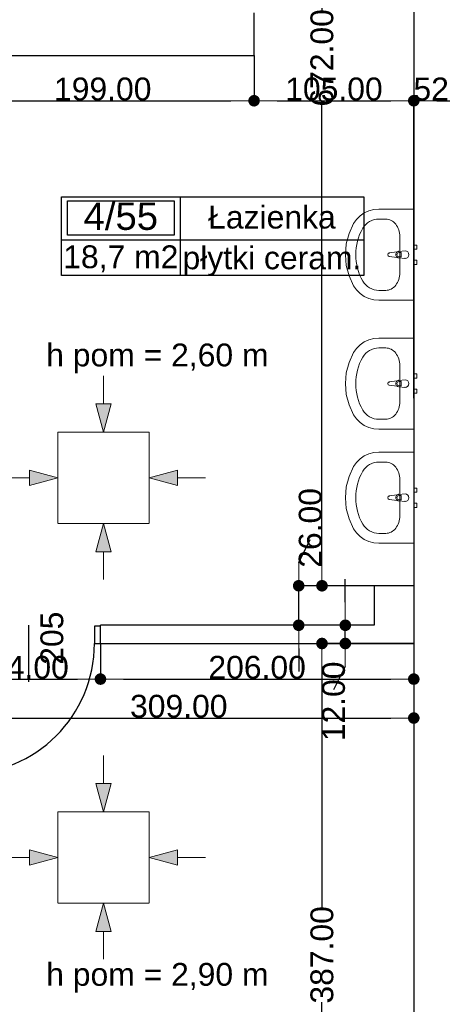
# Model space of a CAD drawing. Header units: millimetres. Extents: x -175445 to -20415, y -559200 to 231527.
# Tile 123 of 256: x -89029 to -86251, y -177475 to -170996. Entities that reach past the tile are written whole.
import ezdxf
from ezdxf.enums import TextEntityAlignment as Align

# ---------------------------------------------------------------- set-up
doc = ezdxf.new("R2010")
doc.units = ezdxf.units.MM
doc.header["$MEASUREMENT"] = 0
for name, color, linetype in [('Drzwi', 7, 'Continuous'), ('Linia', 7, 'Continuous'), ('Obiekt', 7, 'Continuous'), ('Strefa', 7, 'Continuous'), ('Słup', 7, 'Continuous'), ('Tekst', 7, 'Continuous'), ('Wymiary', 63, 'Continuous'), ('Ściana', 7, 'Continuous')]:
    doc.layers.add(name, color=color, linetype=linetype)
doc.styles.add('Arial', font='txt')
doc.styles.add('Times new roman', font='txt')
doc.dimstyles.new('GENERATED_STYLE__1', dxfattribs={"dimtxt": 150, "dimasz": 152, "dimexe": 0.18, "dimexo": 0, "dimgap": 0.09, "dimtad": 1, "dimtih": 1, "dimtoh": 1, "dimlfac": 0.1, "dimzin": 0, "dimdsep": 46, "dimtxsty": 'Arial', "dimblk": 'ARROWHEAD_11', "dimblk1": 'ARROWHEAD_11', "dimblk2": 'ARROWHEAD_11', "dimcen": 0.09, "dimclrd": 114, "dimclre": 114, "dimclrt": 114, "dimazin": 0, "dimtfac": 1, "dimtdec": 4, "dimtmove": 0, "dimatfit": 3, "dimfxl": 1, "dimtolj": 1, "dimtzin": 0, "dimarcsym": 0})
doc.dimstyles.new('GENERATED_STYLE__2', dxfattribs={"dimtxt": 150, "dimasz": 152, "dimexe": 0.18, "dimexo": 0, "dimgap": 0.09, "dimtad": 1, "dimlfac": 0.1, "dimzin": 0, "dimdsep": 46, "dimtxsty": 'Arial', "dimblk": 'ARROWHEAD_11', "dimblk1": 'ARROWHEAD_11', "dimblk2": 'ARROWHEAD_11', "dimcen": 0.09, "dimclrd": 114, "dimclre": 114, "dimclrt": 114, "dimazin": 0, "dimtfac": 1, "dimtdec": 4, "dimtmove": 0, "dimatfit": 3, "dimfxl": 1, "dimtolj": 1, "dimtzin": 0, "dimarcsym": 0})

# ---------------------------------------------------------------- blocks, each defined once
blk = doc.blocks.new('Łazienka_4_55_55', base_point=(-87974.6, 22926.3))
at = {"layer": 'Strefa'}
for p, q in [((-88753.7, 23209.1), (-86766.5, 23209.1)), ((-88753.7, 22690.6), (-88753.7, 23209.1)), ((-87974.6, 23209.1), (-87974.6, 22690.6)), ((-86766.5, 23209.1), (-86766.5, 22690.6)), ((-88714.7, 23183.2), (-88013.6, 23183.2)), ((-88714.7, 22956.9), (-88714.7, 23183.2)), ((-88013.6, 23183.2), (-88013.6, 22956.9)), ((-88013.6, 22956.9), (-88714.7, 22956.9)), ((-88753.7, 22926.3), (-86766.5, 22926.3)), ((-86766.5, 22690.6), (-88753.7, 22690.6))]:
    blk.add_line(p, q, dxfattribs=at)
at = {"layer": 'Strefa', "style": 'Arial'}
for tag, height, p in [('ROOM_NUMBER', 180, (-88364.2, 23081.2)), ('ROOM_NAME', 150, (-87370.6, 23075.1)), ('ROOM_CALC_AREA', 150, (-88364.2, 22814.2)), ('floor_f', 150, (-87370.6, 22807.2))]:
    blk.add_attdef(tag, text='', height=height, dxfattribs=at).set_placement(p, align=Align.MIDDLE_CENTER)
blk = doc.blocks.new('ARROWHEAD_11')
at = {"color": 0, "linetype": 'Continuous', "lineweight": 0}
blk.add_line((0, 0), (-1, 0), dxfattribs=at)
at = {"color": 0, "linetype": 'Continuous', "lineweight": 0, "const_width": 0.25, "flags": 128}
blk.add_lwpolyline([(-0.125, 0, 1), (0.125, 0, 1)], format="xyb", close=True, dxfattribs=at)
blk = doc.blocks.new('*D1136')
at = {"layer": 'Defpoints', "color": 0}
for p in [(-86438, -173485.6), (-86438, -178412.8), (-87658, -178970.6)]:
    blk.add_point(p, dxfattribs=at)
at = {"layer": 'Wymiary', "color": 114, "lineweight": -2}
for p, q in [((-86438, -173485.6), (-86438, -178412.9)), ((-87658, -178970.6), (-87658, -178412.6)), ((-87506, -178412.8), (-86590, -178412.8))]:
    blk.add_line(p, q, dxfattribs=at)
at = {"layer": 'Wymiary', "color": 114, "lineweight": -2, "xscale": 152, "yscale": 152, "zscale": 152, "rotation": 180}
blk.add_blockref('ARROWHEAD_11', (-87658, -178412.8), dxfattribs=at)
at = {"layer": 'Wymiary', "color": 114, "lineweight": -2, "xscale": 152, "yscale": 152, "zscale": 152}
blk.add_blockref('ARROWHEAD_11', (-86438, -178412.8), dxfattribs=at)
at = {"layer": 'Wymiary', "color": 114, "lineweight": 13, "insert": (-87048, -178336.1), "char_height": 150, "attachment_point": 5, "style": 'Arial'}
blk.add_mtext('\\A1;122.00', dxfattribs=at)
blk = doc.blocks.new('*D1137')
at = {"layer": 'Defpoints', "color": 0}
for p in [(-86438, -173485.6), (-85918, -173485.6), (-85918, -178412.8)]:
    blk.add_point(p, dxfattribs=at)
at = {"layer": 'Wymiary', "color": 114, "lineweight": -2}
for p, q in [((-86438, -173485.6), (-86438, -178412.9)), ((-85918, -173485.6), (-85918, -178412.9)), ((-86286, -178412.8), (-86070, -178412.8))]:
    blk.add_line(p, q, dxfattribs=at)
at = {"layer": 'Wymiary', "color": 114, "lineweight": -2, "xscale": 152, "yscale": 152, "zscale": 152, "rotation": 180}
blk.add_blockref('ARROWHEAD_11', (-86438, -178412.8), dxfattribs=at)
at = {"layer": 'Wymiary', "color": 114, "lineweight": -2, "xscale": 152, "yscale": 152, "zscale": 152}
blk.add_blockref('ARROWHEAD_11', (-85918, -178412.8), dxfattribs=at)
at = {"layer": 'Wymiary', "color": 114, "lineweight": 13, "insert": (-86178, -178336.1), "char_height": 150, "attachment_point": 5, "style": 'Arial'}
blk.add_mtext('\\A1;52.00', dxfattribs=at)
blk = doc.blocks.new('*D1397')
at = {"layer": 'Defpoints', "color": 0}
for p in [(-87041.5, -175100.6), (-86438, -175100.6), (-86438, -178970.6)]:
    blk.add_point(p, dxfattribs=at)
at = {"layer": 'Wymiary', "color": 114, "lineweight": -2}
for p, q in [((-86438, -175100.6), (-87041.7, -175100.6)), ((-87041.5, -175252.6), (-87041.5, -176838.3)), ((-87041.5, -178818.6), (-87041.5, -177460.6)), ((-86438, -178970.6), (-87041.7, -178970.6))]:
    blk.add_line(p, q, dxfattribs=at)
at = {"layer": 'Wymiary', "color": 114, "lineweight": -2, "xscale": 152, "yscale": 152, "zscale": 152}
for p, rotation in [((-87041.5, -175100.6), 90), ((-87041.5, -178970.6), 270)]:
    blk.add_blockref('ARROWHEAD_11', p, dxfattribs=dict(at, rotation=rotation))
at = {"layer": 'Wymiary', "color": 114, "lineweight": 13, "insert": (-87041.5, -177149.5), "char_height": 150, "attachment_point": 5, "rotation": 90, "style": 'Arial'}
blk.add_mtext('\\A1;387.00', dxfattribs=at)
blk = doc.blocks.new('*D1398')
at = {"layer": 'Defpoints', "color": 0}
for p in [(-86888.1, -174980.6), (-86698, -174980.6), (-86438, -175100.6)]:
    blk.add_point(p, dxfattribs=at)
at = {"layer": 'Wymiary', "color": 114, "lineweight": -2}
for p, q in [((-86888.1, -174828.6), (-86888.1, -174676.6)), ((-86698, -174980.6), (-86888.3, -174980.6)), ((-86888.1, -175100.6), (-86888.1, -174980.6)), ((-86438, -175100.6), (-86888.3, -175100.6)), ((-86888.1, -175252.6), (-86964.8, -175404.6))]:
    blk.add_line(p, q, dxfattribs=at)
at = {"layer": 'Wymiary', "color": 114, "lineweight": -2, "xscale": 152, "yscale": 152, "zscale": 152}
for p, rotation in [((-86888.1, -174980.6), 270), ((-86888.1, -175100.6), 90)]:
    blk.add_blockref('ARROWHEAD_11', p, dxfattribs=dict(at, rotation=rotation))
at = {"layer": 'Wymiary', "color": 114, "lineweight": 13, "insert": (-86964.8, -175481.3), "char_height": 150, "attachment_point": 5, "rotation": 90, "style": 'Arial'}
blk.add_mtext('\\A1;12.00', dxfattribs=at)
blk = doc.blocks.new('*D1399')
at = {"layer": 'Defpoints', "color": 0}
for p in [(-87194.8, -174720.6), (-86698, -174720.6), (-86698, -174980.6)]:
    blk.add_point(p, dxfattribs=at)
at = {"layer": 'Wymiary', "color": 114, "lineweight": -2}
for p, q in [((-87194.8, -174568.6), (-87118.2, -174416.6)), ((-86698, -174720.6), (-87195, -174720.6)), ((-87194.8, -174980.6), (-87194.8, -174720.6)), ((-86698, -174980.6), (-87195, -174980.6)), ((-87194.8, -175132.6), (-87194.8, -175284.6))]:
    blk.add_line(p, q, dxfattribs=at)
at = {"layer": 'Wymiary', "color": 114, "lineweight": -2, "xscale": 152, "yscale": 152, "zscale": 152}
for p, rotation in [((-87194.8, -174720.6), 270), ((-87194.8, -174980.6), 90)]:
    blk.add_blockref('ARROWHEAD_11', p, dxfattribs=dict(at, rotation=rotation))
at = {"layer": 'Wymiary', "color": 114, "lineweight": 13, "insert": (-87118.2, -174340), "char_height": 150, "attachment_point": 5, "rotation": 90, "style": 'Arial'}
blk.add_mtext('\\A1;26.00', dxfattribs=at)
blk = doc.blocks.new('*D1400')
at = {"layer": 'Defpoints', "color": 0}
for p in [(-87041.5, -168000.6), (-86438, -168000.6), (-86698, -174720.6)]:
    blk.add_point(p, dxfattribs=at)
at = {"layer": 'Wymiary', "color": 114, "lineweight": -2}
for p, q in [((-86438, -168000.6), (-87041.7, -168000.6)), ((-87041.5, -168152.6), (-87041.5, -170935.2)), ((-87041.5, -174568.6), (-87041.5, -171558.4)), ((-86698, -174720.6), (-87041.7, -174720.6))]:
    blk.add_line(p, q, dxfattribs=at)
at = {"layer": 'Wymiary', "color": 114, "lineweight": -2, "xscale": 152, "yscale": 152, "zscale": 152}
for p, rotation in [((-87041.5, -168000.6), 90), ((-87041.5, -174720.6), 270)]:
    blk.add_blockref('ARROWHEAD_11', p, dxfattribs=dict(at, rotation=rotation))
at = {"layer": 'Wymiary', "color": 114, "lineweight": 13, "insert": (-87041.5, -171246.8), "char_height": 150, "attachment_point": 5, "rotation": 90, "style": 'Arial'}
blk.add_mtext('\\A1;672.00', dxfattribs=at)
blk = doc.blocks.new('*D1424')
at = {"layer": 'Defpoints', "color": 0}
for p in [(-87488, -171230.6), (-87488, -171529), (-89478, -173165.6)]:
    blk.add_point(p, dxfattribs=at)
at = {"layer": 'Wymiary', "color": 114, "lineweight": -2}
for p, q in [((-87488, -171230.6), (-87488, -171529.2)), ((-89478, -173165.6), (-89478, -171528.9)), ((-89326, -171529), (-87640, -171529))]:
    blk.add_line(p, q, dxfattribs=at)
at = {"layer": 'Wymiary', "color": 114, "lineweight": -2, "xscale": 152, "yscale": 152, "zscale": 152, "rotation": 180}
blk.add_blockref('ARROWHEAD_11', (-89478, -171529), dxfattribs=at)
at = {"layer": 'Wymiary', "color": 114, "lineweight": -2, "xscale": 152, "yscale": 152, "zscale": 152}
blk.add_blockref('ARROWHEAD_11', (-87488, -171529), dxfattribs=at)
at = {"layer": 'Wymiary', "color": 114, "lineweight": 13, "insert": (-88483, -171452.4), "char_height": 150, "attachment_point": 5, "style": 'Arial'}
blk.add_mtext('\\A1;199.00', dxfattribs=at)
blk = doc.blocks.new('*D1425')
at = {"layer": 'Defpoints', "color": 0}
for p in [(-87488, -171230.6), (-86438, -171529), (-86438, -173485.6)]:
    blk.add_point(p, dxfattribs=at)
at = {"layer": 'Wymiary', "color": 114, "lineweight": -2}
for p, q in [((-87488, -171230.6), (-87488, -171529.2)), ((-87336, -171529), (-86590, -171529)), ((-86438, -173485.6), (-86438, -171528.9))]:
    blk.add_line(p, q, dxfattribs=at)
at = {"layer": 'Wymiary', "color": 114, "lineweight": -2, "xscale": 152, "yscale": 152, "zscale": 152, "rotation": 180}
blk.add_blockref('ARROWHEAD_11', (-87488, -171529), dxfattribs=at)
at = {"layer": 'Wymiary', "color": 114, "lineweight": -2, "xscale": 152, "yscale": 152, "zscale": 152}
blk.add_blockref('ARROWHEAD_11', (-86438, -171529), dxfattribs=at)
at = {"layer": 'Wymiary', "color": 114, "lineweight": 13, "insert": (-86963, -171452.4), "char_height": 150, "attachment_point": 5, "style": 'Arial'}
blk.add_mtext('\\A1;105.00', dxfattribs=at)
blk = doc.blocks.new('*D1426')
at = {"layer": 'Defpoints', "color": 0}
for p in [(-85918, -171529), (-86438, -173485.6), (-85918, -173485.6)]:
    blk.add_point(p, dxfattribs=at)
at = {"layer": 'Wymiary', "color": 114, "lineweight": -2}
for p, q in [((-86438, -173485.6), (-86438, -171528.9)), ((-86286, -171529), (-86070, -171529)), ((-85918, -173485.6), (-85918, -171528.9))]:
    blk.add_line(p, q, dxfattribs=at)
at = {"layer": 'Wymiary', "color": 114, "lineweight": -2, "xscale": 152, "yscale": 152, "zscale": 152, "rotation": 180}
blk.add_blockref('ARROWHEAD_11', (-86438, -171529), dxfattribs=at)
at = {"layer": 'Wymiary', "color": 114, "lineweight": -2, "xscale": 152, "yscale": 152, "zscale": 152}
blk.add_blockref('ARROWHEAD_11', (-85918, -171529), dxfattribs=at)
at = {"layer": 'Wymiary', "color": 114, "lineweight": 13, "insert": (-86178, -171452.4), "char_height": 150, "attachment_point": 5, "style": 'Arial'}
blk.add_mtext('\\A1;52.00', dxfattribs=at)
blk = doc.blocks.new('*D1440')
at = {"layer": 'Defpoints', "color": 0}
for p in [(-89438, -175100.6), (-88498, -175100.6), (-88498, -175334.8)]:
    blk.add_point(p, dxfattribs=at)
at = {"layer": 'Wymiary', "color": 114, "lineweight": -2}
for p, q in [((-89438, -175100.6), (-89438, -175335)), ((-88498, -175100.6), (-88498, -175335)), ((-89286, -175334.8), (-88650, -175334.8))]:
    blk.add_line(p, q, dxfattribs=at)
at = {"layer": 'Wymiary', "color": 114, "lineweight": -2, "xscale": 152, "yscale": 152, "zscale": 152, "rotation": 180}
blk.add_blockref('ARROWHEAD_11', (-89438, -175334.8), dxfattribs=at)
at = {"layer": 'Wymiary', "color": 114, "lineweight": -2, "xscale": 152, "yscale": 152, "zscale": 152}
blk.add_blockref('ARROWHEAD_11', (-88498, -175334.8), dxfattribs=at)
at = {"layer": 'Wymiary', "color": 114, "lineweight": 13, "insert": (-88968, -175258.1), "char_height": 150, "attachment_point": 5, "style": 'Arial'}
blk.add_mtext('\\A1;94.00', dxfattribs=at)
blk = doc.blocks.new('*D1441')
at = {"layer": 'Defpoints', "color": 0}
for p in [(-88498, -175100.6), (-86438, -175100.6), (-86438, -175334.8)]:
    blk.add_point(p, dxfattribs=at)
at = {"layer": 'Wymiary', "color": 114, "lineweight": -2}
for p, q in [((-88498, -175100.6), (-88498, -175335)), ((-86438, -175100.6), (-86438, -175335)), ((-88346, -175334.8), (-86590, -175334.8))]:
    blk.add_line(p, q, dxfattribs=at)
at = {"layer": 'Wymiary', "color": 114, "lineweight": -2, "xscale": 152, "yscale": 152, "zscale": 152, "rotation": 180}
blk.add_blockref('ARROWHEAD_11', (-88498, -175334.8), dxfattribs=at)
at = {"layer": 'Wymiary', "color": 114, "lineweight": -2, "xscale": 152, "yscale": 152, "zscale": 152}
blk.add_blockref('ARROWHEAD_11', (-86438, -175334.8), dxfattribs=at)
at = {"layer": 'Wymiary', "color": 114, "lineweight": 13, "insert": (-87468, -175258.1), "char_height": 150, "attachment_point": 5, "style": 'Arial'}
blk.add_mtext('\\A1;206.00', dxfattribs=at)
blk = doc.blocks.new('*D1444')
at = {"layer": 'Defpoints', "color": 0}
for p in [(-89528, -175100.6), (-86438, -175100.6), (-86438, -175591.1)]:
    blk.add_point(p, dxfattribs=at)
at = {"layer": 'Wymiary', "color": 114, "lineweight": -2}
for p, q in [((-89528, -175100.6), (-89528, -175591.2)), ((-86438, -175100.6), (-86438, -175591.2)), ((-89376, -175591.1), (-86590, -175591.1))]:
    blk.add_line(p, q, dxfattribs=at)
at = {"layer": 'Wymiary', "color": 114, "lineweight": -2, "xscale": 152, "yscale": 152, "zscale": 152, "rotation": 180}
blk.add_blockref('ARROWHEAD_11', (-89528, -175591.1), dxfattribs=at)
at = {"layer": 'Wymiary', "color": 114, "lineweight": -2, "xscale": 152, "yscale": 152, "zscale": 152}
blk.add_blockref('ARROWHEAD_11', (-86438, -175591.1), dxfattribs=at)
at = {"layer": 'Wymiary', "color": 114, "lineweight": 13, "insert": (-87983, -175514.3), "char_height": 150, "attachment_point": 5, "style": 'Arial'}
blk.add_mtext('\\A1;309.00', dxfattribs=at)
blk = doc.blocks.new('*D1735')
at = {"layer": 'Defpoints', "color": 0}
for p in [(-67558, -174460.7), (-67558, -180112.2), (-140258, -180730.6)]:
    blk.add_point(p, dxfattribs=at)
at = {"layer": 'Wymiary', "color": 114, "lineweight": -2}
for p, q in [((-67558, -174460.7), (-67558, -180112.4)), ((-140258, -180730.6), (-140258, -180112)), ((-140106, -180112.2), (-67710, -180112.2))]:
    blk.add_line(p, q, dxfattribs=at)
at = {"layer": 'Wymiary', "color": 114, "lineweight": -2, "xscale": 152, "yscale": 152, "zscale": 152, "rotation": 180}
blk.add_blockref('ARROWHEAD_11', (-140258, -180112.2), dxfattribs=at)
at = {"layer": 'Wymiary', "color": 114, "lineweight": -2, "xscale": 152, "yscale": 152, "zscale": 152}
blk.add_blockref('ARROWHEAD_11', (-67558, -180112.2), dxfattribs=at)
at = {"layer": 'Wymiary', "color": 114, "lineweight": 13, "insert": (-103908, -180035.5), "char_height": 150, "attachment_point": 5, "style": 'Arial'}
blk.add_mtext('\\A1;7270.01', dxfattribs=at)

msp = doc.modelspace()

# ---------------------------------------------------------------- hatches: boundary and pattern name
at = {"layer": 'Linia', "linetype": 'Continuous', "lineweight": 13}
for points in [[(-88477.639, -173710.025), (-88427.39, -173523.489), (-88527.39, -173523.356)], [(-88778.839, -174010.024), (-88965.442, -173960.024), (-88965.442, -174060.024)], [(-88178.039, -174010.024), (-87991.437, -174060.024), (-87991.437, -173960.024)], [(-88477.639, -174310.024), (-88527.39, -174496.693), (-88427.39, -174496.56)], [(-88477.639, -176208.512), (-88427.39, -176021.977), (-88527.39, -176021.843)], [(-88778.839, -176508.512), (-88965.442, -176458.512), (-88965.442, -176558.512)], [(-88178.039, -176508.512), (-87991.437, -176558.512), (-87991.437, -176458.512)], [(-88477.639, -176808.512), (-88527.39, -176995.181), (-88427.39, -176995.047)]]:
    msp.add_hatch(color=256, dxfattribs=at).paths.add_polyline_path(points)

# ---------------------------------------------------------------- linework, layer by layer
at = {"layer": 'Drzwi'}
for p, q in [((-88498.019, -174985.636), (-88538.019, -174985.636)), ((-88538.019, -174985.636), (-88538.019, -175100.636)), ((-88498.019, -175100.636), (-88498.019, -174985.636)), ((-88498.019, -175100.636), (-88498.019, -174985.636)), ((-88538.019, -175100.636), (-88498.019, -175100.636))]:
    msp.add_line(p, q, dxfattribs=at)
msp.add_arc((-89398.019, -175100.636), 860, 270, 0, dxfattribs=at)
at = {"layer": 'Linia', "lineweight": 13}
for p, q in [((-88477.145, -173339.65), (-88477.39, -173523.422)), ((-88477.639, -173710.025), (-88527.39, -173523.356)), ((-88527.39, -173523.356), (-88427.39, -173523.489)), ((-88477.639, -173710.025), (-88427.39, -173523.489)), ((-88178.039, -173710.424), (-88778.039, -173710.424)), ((-88778.039, -173710.424), (-88778.039, -174309.624)), ((-88178.039, -174309.624), (-88178.039, -173710.424)), ((-88778.839, -174010.024), (-88965.442, -173960.024)), ((-88965.442, -174060.024), (-88965.442, -173960.024)), ((-88178.039, -174010.024), (-87991.437, -173960.024)), ((-87991.437, -173960.024), (-87991.437, -174060.024)), ((-89149.214, -174010.024), (-88965.442, -174010.024)), ((-88778.839, -174010.024), (-88965.442, -174060.024)), ((-88178.039, -174010.024), (-87991.437, -174060.024)), ((-87807.664, -174010.024), (-87991.437, -174010.024)), ((-88778.039, -174310.424), (-88178.039, -174310.424)), ((-88477.639, -174310.024), (-88527.39, -174496.693)), ((-88477.639, -174310.024), (-88427.39, -174496.56)), ((-88427.39, -174496.56), (-88527.39, -174496.693)), ((-88477.145, -174680.399), (-88477.39, -174496.626)), ((-88477.145, -175838.138), (-88477.39, -176021.91)), ((-88477.639, -176208.512), (-88527.39, -176021.843)), ((-88527.39, -176021.843), (-88427.39, -176021.977)), ((-88477.639, -176208.512), (-88427.39, -176021.977)), ((-88178.039, -176208.912), (-88778.039, -176208.912)), ((-88778.039, -176208.912), (-88778.039, -176808.112)), ((-88178.039, -176808.112), (-88178.039, -176208.912)), ((-88778.839, -176508.512), (-88965.442, -176458.512)), ((-88965.442, -176558.512), (-88965.442, -176458.512)), ((-88178.039, -176508.512), (-87991.437, -176458.512)), ((-87991.437, -176458.512), (-87991.437, -176558.512)), ((-89149.214, -176508.512), (-88965.442, -176508.512)), ((-88778.839, -176508.512), (-88965.442, -176558.512)), ((-88178.039, -176508.512), (-87991.437, -176558.512)), ((-87807.664, -176508.512), (-87991.437, -176508.512)), ((-88778.039, -176808.912), (-88178.039, -176808.912)), ((-88477.639, -176808.512), (-88527.39, -176995.181)), ((-88477.639, -176808.512), (-88427.39, -176995.047)), ((-88427.39, -176995.047), (-88527.39, -176995.181)), ((-88477.145, -177178.887), (-88477.39, -176995.114))]:
    msp.add_line(p, q, dxfattribs=at)
at = {"layer": 'Obiekt', "lineweight": 5}
for p, q in [((-86791.426, -172286.465), (-86763.999, -172267.476)), ((-86763.999, -172267.476), (-86733.476, -172253.461)), ((-86733.476, -172253.461), (-86700.832, -172244.869)), ((-86700.832, -172244.869), (-86667.11, -172241.974)), ((-86667.11, -172241.974), (-86438.019, -172241.974)), ((-86438.019, -172241.974), (-86438.019, -172841.974)), ((-86863.551, -172401.992), (-86833.61, -172336.8)), ((-86833.61, -172336.8), (-86814.879, -172309.822)), ((-86814.879, -172309.822), (-86791.426, -172286.465)), ((-86621.291, -172307.192), (-86667.11, -172307.192)), ((-86881.85, -172471.013), (-86863.551, -172401.992)), ((-86888.005, -172541.974), (-86881.85, -172471.013)), ((-86530.337, -172423.148), (-86530.337, -172660.8)), ((-86881.85, -172612.936), (-86888.005, -172541.974)), ((-86599.737, -172530.874), (-86546.803, -172524.244)), ((-86537.29, -172520.974), (-86495.337, -172516.974)), ((-86520.247, -172528.374), (-86535.118, -172528.374)), ((-86520.247, -172555.574), (-86520.247, -172528.374)), ((-86438.019, -172478.474), (-86418.019, -172478.474)), ((-86438.019, -172505.474), (-86438.019, -172478.474)), ((-86418.019, -172505.474), (-86438.019, -172505.474)), ((-86418.019, -172478.474), (-86418.019, -172505.474)), ((-86546.803, -172559.704), (-86599.737, -172553.074)), ((-86495.337, -172566.974), (-86537.29, -172562.974)), ((-86535.118, -172555.574), (-86520.247, -172555.574)), ((-86438.019, -172578.474), (-86418.019, -172578.474)), ((-86438.019, -172605.474), (-86438.019, -172578.474)), ((-86418.019, -172605.474), (-86438.019, -172605.474)), ((-86418.019, -172578.474), (-86418.019, -172605.474)), ((-86863.551, -172681.956), (-86881.85, -172612.936)), ((-86833.61, -172747.148), (-86863.551, -172681.956)), ((-86814.879, -172774.126), (-86833.61, -172747.148)), ((-86791.426, -172797.483), (-86814.879, -172774.126)), ((-86763.999, -172816.473), (-86791.426, -172797.483)), ((-86621.291, -172776.757), (-86667.11, -172776.757)), ((-86733.476, -172830.487), (-86763.999, -172816.473)), ((-86700.832, -172839.079), (-86733.476, -172830.487)), ((-86667.11, -172841.974), (-86700.832, -172839.079)), ((-86438.019, -172841.974), (-86667.11, -172841.974)), ((-86791.426, -173134.996), (-86763.999, -173116.007)), ((-86763.999, -173116.007), (-86733.476, -173101.992)), ((-86733.476, -173101.992), (-86700.832, -173093.4)), ((-86700.832, -173093.4), (-86667.11, -173090.505)), ((-86667.11, -173090.505), (-86438.019, -173090.505)), ((-86438.019, -173090.505), (-86438.019, -173690.505)), ((-86863.551, -173250.523), (-86833.61, -173185.331)), ((-86833.61, -173185.331), (-86814.879, -173158.353)), ((-86814.879, -173158.353), (-86791.426, -173134.996)), ((-86621.291, -173155.723), (-86667.11, -173155.723)), ((-86881.85, -173319.544), (-86863.551, -173250.523)), ((-86888.005, -173390.505), (-86881.85, -173319.544)), ((-86530.337, -173271.679), (-86530.337, -173509.331)), ((-86599.737, -173379.405), (-86546.803, -173372.776)), ((-86537.29, -173369.505), (-86495.337, -173365.505)), ((-86520.247, -173376.905), (-86535.118, -173376.905)), ((-86520.247, -173404.105), (-86520.247, -173376.905)), ((-86438.019, -173327.005), (-86418.019, -173327.005)), ((-86438.019, -173354.005), (-86438.019, -173327.005)), ((-86418.019, -173354.005), (-86438.019, -173354.005)), ((-86418.019, -173327.005), (-86418.019, -173354.005)), ((-86881.85, -173461.467), (-86888.005, -173390.505)), ((-86546.803, -173408.235), (-86599.737, -173401.605)), ((-86495.337, -173415.505), (-86537.29, -173411.505)), ((-86535.118, -173404.105), (-86520.247, -173404.105)), ((-86438.019, -173427.005), (-86418.019, -173427.005)), ((-86438.019, -173454.005), (-86438.019, -173427.005)), ((-86418.019, -173427.005), (-86418.019, -173454.005)), ((-86863.551, -173530.487), (-86881.85, -173461.467)), ((-86418.019, -173454.005), (-86438.019, -173454.005)), ((-86833.61, -173595.679), (-86863.551, -173530.487)), ((-86814.879, -173622.658), (-86833.61, -173595.679)), ((-86791.426, -173646.015), (-86814.879, -173622.658)), ((-86621.291, -173625.288), (-86667.11, -173625.288)), ((-86763.999, -173665.004), (-86791.426, -173646.015)), ((-86733.476, -173679.018), (-86763.999, -173665.004)), ((-86700.832, -173687.61), (-86733.476, -173679.018)), ((-86667.11, -173690.505), (-86700.832, -173687.61)), ((-86438.019, -173690.505), (-86667.11, -173690.505)), ((-86814.879, -173908.899), (-86791.426, -173885.542)), ((-86791.426, -173885.542), (-86763.999, -173866.553)), ((-86763.999, -173866.553), (-86733.476, -173852.538)), ((-86733.476, -173852.538), (-86700.832, -173843.946)), ((-86700.832, -173843.946), (-86667.11, -173841.051)), ((-86667.11, -173841.051), (-86438.019, -173841.051)), ((-86438.019, -173841.051), (-86438.019, -174441.051)), ((-86863.551, -174001.069), (-86833.61, -173935.877)), ((-86833.61, -173935.877), (-86814.879, -173908.899)), ((-86621.291, -173906.269), (-86667.11, -173906.269)), ((-86881.85, -174070.09), (-86863.551, -174001.069)), ((-86530.337, -174022.225), (-86530.337, -174259.877)), ((-86888.005, -174141.051), (-86881.85, -174070.09)), ((-86438.019, -174077.551), (-86418.019, -174077.551)), ((-86438.019, -174104.551), (-86438.019, -174077.551)), ((-86418.019, -174077.551), (-86418.019, -174104.551)), ((-86881.85, -174212.013), (-86888.005, -174141.051)), ((-86599.737, -174129.951), (-86546.803, -174123.321)), ((-86546.803, -174158.781), (-86599.737, -174152.151)), ((-86537.29, -174120.051), (-86495.337, -174116.051)), ((-86495.337, -174166.051), (-86537.29, -174162.051)), ((-86520.247, -174127.451), (-86535.118, -174127.451)), ((-86535.118, -174154.651), (-86520.247, -174154.651)), ((-86520.247, -174154.651), (-86520.247, -174127.451)), ((-86418.019, -174104.551), (-86438.019, -174104.551)), ((-86863.551, -174281.033), (-86881.85, -174212.013)), ((-86438.019, -174177.551), (-86418.019, -174177.551)), ((-86438.019, -174204.551), (-86438.019, -174177.551)), ((-86418.019, -174204.551), (-86438.019, -174204.551)), ((-86418.019, -174177.551), (-86418.019, -174204.551)), ((-86833.61, -174346.225), (-86863.551, -174281.033)), ((-86814.879, -174373.203), (-86833.61, -174346.225)), ((-86791.426, -174396.56), (-86814.879, -174373.203)), ((-86763.999, -174415.55), (-86791.426, -174396.56)), ((-86733.476, -174429.564), (-86763.999, -174415.55)), ((-86621.291, -174375.834), (-86667.11, -174375.834)), ((-86700.832, -174438.156), (-86733.476, -174429.564)), ((-86667.11, -174441.051), (-86700.832, -174438.156)), ((-86438.019, -174441.051), (-86667.11, -174441.051))]:
    msp.add_line(p, q, dxfattribs=at)
at = {"layer": 'Obiekt'}
msp.add_line((-88968.019, -175352.014), (-88968.019, -174980.636), dxfattribs=at)
at = {"layer": 'Obiekt', "lineweight": 5}
for centre, radius, start, end in [((-86598.347, -172541.974), 11.187, 97.1389248, 262.8610752), ((-86535.39, -172541.974), 21.086, 122.7710254, 237.2289746), ((-86535.118, -172541.974), 13.6, 90, 270), ((-86535.39, -172541.974), 21.086, 95.1696072, 122.7710254), ((-86495.337, -172541.974), 25, 270, 90), ((-86535.39, -172541.974), 21.086, 237.2289746, 264.8303928), ((-86598.347, -173390.505), 11.187, 97.1389248, 262.8610752), ((-86535.39, -173390.505), 21.086, 122.7710254, 237.2289746), ((-86535.118, -173390.505), 13.6, 90, 270), ((-86535.39, -173390.505), 21.086, 95.1696072, 122.7710254), ((-86495.337, -173390.505), 25, 270, 90), ((-86535.39, -173390.505), 21.086, 237.2289746, 264.8303928), ((-86598.347, -174141.051), 11.187, 97.1389248, 262.8610752), ((-86535.39, -174141.051), 21.086, 122.7710254, 237.2289746), ((-86535.118, -174141.051), 13.6, 90, 270), ((-86535.39, -174141.051), 21.086, 95.1696072, 122.7710254), ((-86535.39, -174141.051), 21.086, 237.2289746, 264.8303928), ((-86495.337, -174141.051), 25, 270, 90)]:
    msp.add_arc(centre, radius, start, end, dxfattribs=at)
for centre, major_axis, ratio, start_param, end_param in [((-86667.11, -172423.122), (121.2, 0), 0.95652174, 1.57079633, 2.64461782), ((-86621.291, -172423.279), (0, 116.066), 0.78364566, 4.71238898, 6.28318531), ((-86438.019, -172541.974), (381.818, 0), 0.95652174, 2.64461781, 3.63856749), ((-86621.291, -172660.67), (0, 116.066), 0.78364566, 3.14159265, 4.71238898), ((-86667.11, -172660.826), (121.2, 0), 0.95652174, 3.63856748, 4.71238898), ((-86667.11, -173271.653), (121.2, 0), 0.95652174, 1.57079633, 2.64461782), ((-86621.291, -173271.81), (0, 116.066), 0.78364566, 4.71238898, 6.28318531), ((-86438.019, -173390.505), (381.818, 0), 0.95652174, 2.64461781, 3.63856749), ((-86621.291, -173509.201), (0, 116.066), 0.78364566, 3.14159265, 4.71238898), ((-86667.11, -173509.357), (121.2, 0), 0.95652174, 3.63856748, 4.71238898), ((-86438.019, -174141.051), (381.818, 0), 0.95652174, 2.64461781, 3.63856749), ((-86667.11, -174022.199), (121.2, 0), 0.95652174, 1.57079633, 2.64461782), ((-86621.291, -174022.356), (0, 116.066), 0.78364566, 4.71238898, 6.28318531), ((-86621.291, -174259.747), (0, 116.066), 0.78364566, 3.14159265, 4.71238898), ((-86667.11, -174259.903), (121.2, 0), 0.95652174, 3.63856748, 4.71238898)]:
    msp.add_ellipse(centre, major_axis=major_axis, ratio=ratio, start_param=start_param, end_param=end_param, dxfattribs=at)
for p in [(-86599.737, -172530.874), (-86537.29, -172520.974), (-86546.803, -172559.704), (-86495.337, -172566.974), (-86599.737, -173379.405), (-86537.29, -173369.505), (-86546.803, -173408.235), (-86495.337, -173415.505), (-86599.737, -174129.951), (-86546.803, -174158.781), (-86537.29, -174120.051), (-86495.337, -174166.051)]:
    msp.add_point(p, dxfattribs=at)
at = {"layer": 'Słup'}
for p, q in [((-86698.019, -174720.636), (-86698.019, -174980.636)), ((-86438.019, -174720.636), (-86698.019, -174720.636))]:
    msp.add_line(p, q, dxfattribs=at)
at = {"layer": 'Ściana'}
for p, q in [((-88498.019, -174985.636), (-88498.019, -174980.636)), ((-88498.019, -175100.636), (-88498.019, -174985.636))]:
    msp.add_line(p, q, dxfattribs=at)
at = {"layer": 'Ściana', "flags": 128}
for points in [[(-86438.019, -168000.636), (-86438.019, -174720.636)], [(-87488.019, -171230.636), (-87488.019, -170950.636)], [(-89477.975, -171230.636), (-87488.019, -171230.636)], [(-86698.019, -174980.636), (-88498.019, -174980.636)], [(-88498.019, -175100.636), (-86438.019, -175100.636)], [(-86438.019, -175100.636), (-86438.019, -178970.636)]]:
    msp.add_lwpolyline(points, dxfattribs=at)

# ---------------------------------------------------------------- block references
at = {"layer": 'Strefa'}
ref = msp.add_blockref('Łazienka_4_55_55', (-87974.646, -172443.685), dxfattribs=at)
ref.add_attrib('ROOM_NAME', 'Łazienka', dxfattribs={"color": 7, "height": 150, "style": 'Arial'}).set_placement((-87370.562, -172294.867), align=Align.MIDDLE_CENTER)
ref.add_attrib('ROOM_NUMBER', '4/55', dxfattribs={"color": 7, "height": 180, "style": 'Arial'}).set_placement((-88364.166, -172288.737), align=Align.MIDDLE_CENTER)
ref.add_attrib('ROOM_CALC_AREA', '18,7 m2', dxfattribs={"color": 7, "height": 150, "style": 'Arial'}).set_placement((-88364.166, -172555.739), align=Align.MIDDLE_CENTER)
ref.add_attrib('floor_f', 'płytki ceram.', dxfattribs={"color": 7, "height": 150, "style": 'Arial'}).set_placement((-87370.562, -172562.785), align=Align.MIDDLE_CENTER)

# ---------------------------------------------------------------- texts
at = {"layer": 'Obiekt', "insert": (-88740.55, -175240.462), "char_height": 150, "attachment_point": 7, "rotation": 90, "style": 'Arial'}
msp.add_mtext('\\A1;{\\fArial|b0|i0|c238|p38;205}', dxfattribs=at)
at = {"layer": 'Tekst', "char_height": 150, "attachment_point": 2, "style": 'Times new roman'}
for s, insert in [('\\A1;{\\fArial|b0|i0|c0|p38;h pom = 2,60 m}', (-88123.865, -173126.784)), ('\\A1;{\\fArial|b0|i0|c0|p38;h pom = 2,90 m}', (-88123.869, -177202.764))]:
    msp.add_mtext(s, dxfattribs=dict(at, insert=insert))

# ---------------------------------------------------------------- dimensions: what is measured, and where the dimension line sits
at = {"layer": 'Wymiary', "lineweight": 13}
for base, p1, p2, picture, middle in [((-87041.494, -168000.636), (-86698.019, -174720.636), (-86438.019, -168000.636), '*D1400', (-87041.494, -171246.807)), ((-87194.846, -174720.636), (-86698.019, -174980.636), (-86698.019, -174720.636), '*D1399', (-87118.17, -174339.96)), ((-86888.142, -174980.636), (-86438.019, -175100.636), (-86698.019, -174980.636), '*D1398', (-86964.818, -175481.312)), ((-87041.494, -175100.636), (-86438.019, -178970.636), (-86438.019, -175100.636), '*D1397', (-87041.494, -177149.465))]:
    dim = msp.add_linear_dim(base=base, p1=p1, p2=p2, angle=90, dimstyle='GENERATED_STYLE__2', dxfattribs=at)
    dim.commit()
    dim.dimension.update_dxf_attribs({"geometry": picture, "text_midpoint": middle, "dimtype": 160, "text_rotation": 90})
for base, p1, p2, picture, middle in [((-87488.019, -171529.035), (-89478.019, -173165.636), (-87488.019, -171230.636), '*D1424', (-88483.019, -171529.035)), ((-86438.019, -171529.035), (-87488.019, -171230.636), (-86438.019, -173485.636), '*D1425', (-86963.019, -171529.035)), ((-85918.019, -171529.035), (-86438.019, -173485.636), (-85918.019, -173485.636), '*D1426', (-86178.019, -171529.035)), ((-86438.019, -178412.768), (-87658.019, -178970.636), (-86438.019, -173485.636), '*D1136', (-87048.019, -178412.768)), ((-85918.019, -178412.768), (-86438.019, -173485.636), (-85918.019, -173485.636), '*D1137', (-86178.019, -178412.768)), ((-67557.968, -180112.207), (-140258.019, -180730.636), (-67557.968, -174460.715), '*D1735', (-103907.994, -180112.207)), ((-86438.019, -175591.052), (-89528.019, -175100.636), (-86438.019, -175100.636), '*D1444', (-87983.019, -175591.052)), ((-88498.019, -175334.819), (-89438.019, -175100.636), (-88498.019, -175100.636), '*D1440', (-88968.019, -175334.819)), ((-86438.019, -175334.819), (-88498.019, -175100.636), (-86438.019, -175100.636), '*D1441', (-87468.019, -175334.819))]:
    dim = msp.add_linear_dim(base=base, p1=p1, p2=p2, dimstyle='GENERATED_STYLE__1', dxfattribs=at)
    dim.commit()
    dim.dimension.update_dxf_attribs({"geometry": picture, "text_midpoint": middle, "dimtype": 160})

doc.saveas('drawing.dxf')
